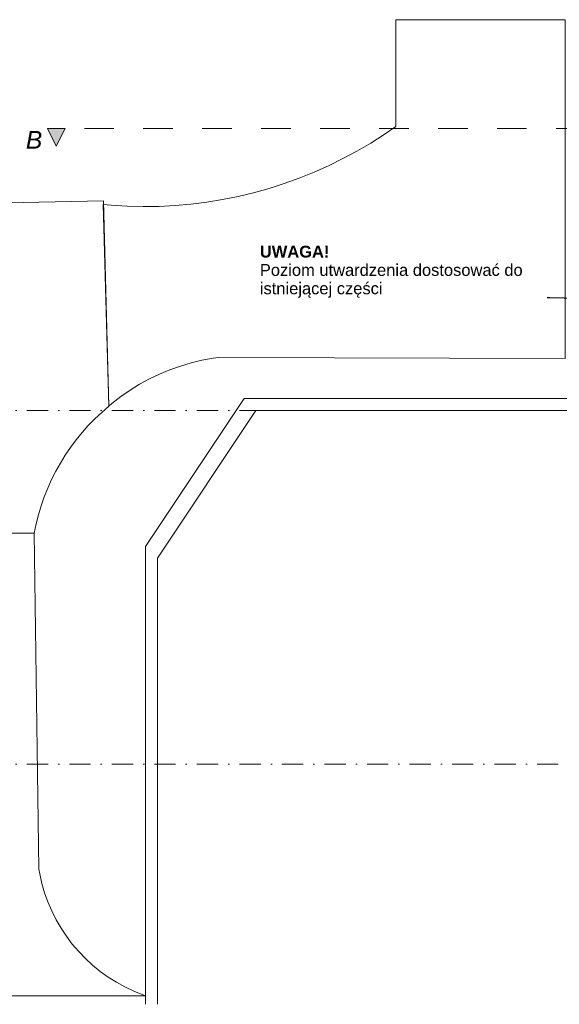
# Model space of a CAD drawing. Header units: centimetres. Extents: x -520 to 22173, y -1503 to 4054.
# Tile 67 of 82: x 17289 to 18204, y 946 to 2615. Entities that reach past the tile are written whole.
import ezdxf
from ezdxf.enums import TextEntityAlignment as Align

# ---------------------------------------------------------------- set-up
doc = ezdxf.new("R2010")
doc.units = ezdxf.units.CM
doc.header["$LTSCALE"] = 0.1
doc.header["$MEASUREMENT"] = 0
for name, pattern in [('Kropki i Kreski', [720, 360, -180, 0, -180]), ('Przerywana długa', [1000, 500, -500]), ('Wipeout_Contour', [1000, 0, -1000])]:
    doc.linetypes.add(name, pattern=pattern)
for name, color, linetype in [('0_Teren', 7, 'Continuous'), ('1_przekroje.K_IR', 7, 'Continuous'), ('3_linie 2D .ISTN', 7, 'Continuous'), ('4_osie.ISTN', 7, 'Continuous'), ('5_opisy.K_IR', 7, 'Continuous')]:
    doc.layers.add(name, color=color, linetype=linetype)
doc.styles.add('GENERATED_STYLE_1', font='txt')
doc.styles.add('GENERATED_STYLE_2', font='txt')
doc.styles.add('GENERATED_STYLE_3', font='txt')
doc.dimstyles.new('GENERATED_STYLE__5', dxfattribs={"dimtxt": 0.18, "dimasz": 18.24, "dimexe": 0.18, "dimexo": 0.0625, "dimgap": 0.09, "dimtad": 0, "dimtih": 1, "dimtoh": 1, "dimdec": 4, "dimzin": 0, "dimdsep": 46, "dimcen": 0.09, "dimadec": 0, "dimazin": 0, "dimtfac": 1, "dimtdec": 4, "dimtmove": 0, "dimatfit": 3, "dimldrblk": 'ARROWHEAD_5', "dimfxl": 1, "dimtolj": 1, "dimtzin": 0, "dimarcsym": 0})

# ---------------------------------------------------------------- blocks, each defined once
blk = doc.blocks.new('Strop_17_2', base_point=(15909.7, 1577.5))
at = {"layer": '0_Teren', "color": 252, "linetype": 'Continuous', "lineweight": 0, "flags": 128}
blk.add_lwpolyline([(15909.7, 1577.5), (16085.9, 1375.9), (16217.5, 1507.5), (16362.3, 1651.1), (16437.2, 1719.9), (16491.5, 1746.5), (16562.7, 1770.6), (16643.6, 1791.1), (16731.7, 1791.1), (16810.2, 1782.7), (16858.4, 1762.2), (16915.2, 1706.6), (17054.9, 1744.6), (17314.1, 1744.6, -0.175915), (17440.6, 1960), (17431.6, 2308.4), (16967.3, 2298.3), (16862.5, 2292.5), (16717.5, 2274), (16626.1, 2233), (16524.7, 2174.3), (16459.3, 2111.4)], format="xyb", close=True, dxfattribs=at)
blk = doc.blocks.new('Dach_5_2', base_point=(17314.1, 1744.6))
at = {"layer": '0_Teren', "color": 252, "linetype": 'Continuous', "lineweight": 15, "flags": 128}
for points in [[(16931, 1710.9), (17054.9, 1744.6), (17314.1, 1744.6)], [(17314.1, 1744.6), (17322.1, 1175), (17323.4, 1166.9), (17327.1, 1150.7), (17331.7, 1134.8), (17337.3, 1119.2), (17343.8, 1103.9), (17351.2, 1089.1), (17359.5, 1074.8), (17368.7, 1061), (17378.6, 1047.7), (17389.4, 1035.1), (17400.9, 1023.2), (17413.1, 1011.9), (17425.9, 1001.5), (17439.4, 991.8), (17453.4, 982.9), (17467.9, 975), (17482.9, 967.9), (17498.3, 961.7), (17502.9, 960.2)], [(17314.1, 1744.6), (17314.1, 1744.6)], [(17322.1, 1175), (17314.1, 1744.6)], [(17058, 960.2), (17054.7, 1406.9), (17044, 1448.8), (17019.8, 1542.9), (16980.2, 1622.2), (16943.6, 1693.2), (16931, 1710.9)], [(17502.9, 960.2), (17058, 960.2)]]:
    blk.add_lwpolyline(points, dxfattribs=at)
blk = doc.blocks.new('Dach_6_2', base_point=(17927.1, 2434.4))
at = {"layer": '0_Teren', "color": 252, "linetype": 'Continuous', "lineweight": 15, "flags": 128}
for points in [[(17927.1, 2434.4), (17927.1, 2615.4)], [(17927.1, 2615.4), (18214.1, 2615.4)], [(18214.1, 2615.4), (18214.1, 2040.8)], [(17431.2, 2302.1), (17444.7, 2300.7), (17471.7, 2299.1), (17498.7, 2298.5), (17525.8, 2298.8), (17552.8, 2300.2), (17579.7, 2302.6), (17606.6, 2305.9), (17633.3, 2310.3), (17659.8, 2315.6), (17686.1, 2321.9), (17712.2, 2329.2), (17738, 2337.4), (17763.4, 2346.6), (17788.5, 2356.7), (17813.2, 2367.7), (17837.5, 2379.7), (17861.3, 2392.5), (17884.7, 2406.2), (17907.5, 2420.7), (17927.1, 2434.4)], [(17440.6, 1960), (17431.2, 2302.1)], [(17499, 2298.5), (17471.4, 2299.1)], [(18214.1, 2040.8), (17626.6, 2042.6), (17617.2, 2041.4), (17598.5, 2037.9), (17580, 2033.4), (17561.8, 2028), (17543.9, 2021.6), (17526.4, 2014.3), (17509.3, 2006.1), (17492.6, 1997), (17476.5, 1987), (17460.9, 1976.2), (17445.9, 1964.5), (17440.6, 1960)]]:
    blk.add_lwpolyline(points, dxfattribs=at)
blk = doc.blocks.new('Standardowy znacznik osi[16]_2', base_point=(21330.9, 1352.7))
at = {"layer": '4_osie.ISTN', "color": 252, "linetype": 'Kropki i Kreski', "lineweight": 0}
blk.add_line((21230.9, 1352.7), (17158.5, 1352.7), dxfattribs=at)
at = {"layer": '4_osie.ISTN', "color": 252, "lineweight": 0, "style": 'GENERATED_STYLE_1'}
for tag, p in [('AC_MarkerText_1_1', (17018.5, 1354.7)), ('AC_MarkerText_1_0', (21370.9, 1354.7))]:
    blk.add_attdef(tag, text='', height=35, rotation=360, dxfattribs=at).set_placement(p, align=Align.MIDDLE_CENTER)
blk = doc.blocks.new('Standardowy znacznik osi[18]_2', base_point=(21330.9, 1952.7))
at = {"layer": '4_osie.ISTN', "color": 252, "linetype": 'Kropki i Kreski', "lineweight": 0}
blk.add_line((21230.9, 1952.7), (17158.5, 1952.7), dxfattribs=at)
at = {"layer": '4_osie.ISTN', "color": 252, "lineweight": 0, "style": 'GENERATED_STYLE_1'}
for tag, p in [('AC_MarkerText_1_1', (17018.5, 1954.7)), ('AC_MarkerText_1_0', (21370.9, 1954.7))]:
    blk.add_attdef(tag, text='', height=35, rotation=360, dxfattribs=at).set_placement(p, align=Align.MIDDLE_CENTER)
blk = doc.blocks.new('ARROWHEAD_5')
at = {"linetype": 'Continuous', "lineweight": 0}
blk.add_hatch(color=0, dxfattribs=at).paths.add_polyline_path([(-1, 0.2679), (0, 0), (-1, -0.2679)])
at = {"color": 0, "linetype": 'Continuous', "lineweight": 0}
blk.add_line((0, 0), (-1, 0), dxfattribs=at)
blk = doc.blocks.new('Płaszczyzna odcinająca_6_2', base_point=(20664, 2430.8))
at = {"layer": '1_przekroje.K_IR', "linetype": 'Continuous', "lineweight": 0, "true_color": 0x000000}
blk.add_hatch(color=18, dxfattribs=at).paths.add_polyline_path([(17336.3, 2430.8), (17366.3, 2430.8), (17351.3, 2400.8)])
at = {"layer": '1_przekroje.K_IR', "color": 7, "linetype": 'Continuous', "lineweight": 0}
for p, q in [((17351.3, 2400.8), (17336.3, 2430.8)), ((17336.3, 2430.8), (17366.3, 2430.8)), ((17366.3, 2430.8), (17351.3, 2400.8))]:
    blk.add_line(p, q, dxfattribs=at)
at = {"layer": '1_przekroje.K_IR', "color": 7, "linetype": 'Przerywana długa', "lineweight": 15}
blk.add_line((20649, 2430.8), (17366.3, 2430.8), dxfattribs=at)
at = {"layer": '1_przekroje.K_IR', "color": 7, "lineweight": 0, "insert": (17299.8, 2396.6), "char_height": 30, "attachment_point": 7, "style": 'GENERATED_STYLE_2'}
blk.add_mtext('\\A1;{\\pql;\\pt0;\\fArial|b0|i1|c238|p38;B}', dxfattribs=at)

msp = doc.modelspace()

# ---------------------------------------------------------------- linework, layer by layer
at = {"layer": '3_linie 2D .ISTN', "color": 252, "linetype": 'Continuous', "lineweight": 0}
for points in [[(18277.1, 1972.7), (17669.9, 1972.7), (17502.9, 1722), (17502.9, 945.6)], [(18277.1, 1952.7), (17689.9, 1952.7), (17522.9, 1702), (17522.9, 945.6)]]:
    msp.add_lwpolyline(points, dxfattribs=at)

# ---------------------------------------------------------------- block references
at = {"layer": '0_Teren', "color": 252, "linetype": 'Continuous', "lineweight": 0}
for name, p in [('Dach_6_2', (17927.1, 2434.4)), ('Strop_17_2', (15909.7, 1577.5)), ('Dach_5_2', (17314.1, 1744.6))]:
    msp.add_blockref(name, p, dxfattribs=at)
at = {"layer": '1_przekroje.K_IR', "color": 7, "lineweight": 15}
msp.add_blockref('Płaszczyzna odcinająca_6_2', (20664, 2430.8), dxfattribs=at)
at = {"layer": '4_osie.ISTN', "color": 252, "linetype": 'Continuous', "lineweight": 0}
for name, p in [('Standardowy znacznik osi[18]_2', (21330.9, 1952.7)), ('Standardowy znacznik osi[16]_2', (21330.9, 1352.7))]:
    msp.add_blockref(name, p, dxfattribs=at)

# ---------------------------------------------------------------- next in the draw order: wipeouts: each hides what was drawn before it
at = {"color": 7, "linetype": 'Wipeout_Contour', "lineweight": 15, "ltscale": 72292.939869}
msp.add_wipeout([(17691.6, 2241.9), (18188.4, 2241.9), (18188.4, 2137.6), (17691.6, 2137.6)], dxfattribs=at).dxf.layer = '5_opisy.K_IR'

# ---------------------------------------------------------------- next in the draw order: texts
at = {"layer": '5_opisy.K_IR', "color": 7, "linetype": 'Continuous', "lineweight": 15, "insert": (17696.6, 2143.7), "char_height": 20, "width": 486.82, "attachment_point": 7, "line_spacing_factor": 0.934169, "style": 'GENERATED_STYLE_3'}
msp.add_mtext('\\A1;{\\pql;\\fArial|b1|i0|c238|p38;UWAGA!\\P\\pql;\\fArial|b0|i0|c238|p38;Poziom utwardzenia dostosować do \\fArial|b0|i0|c238|p38;istniejącej części }', dxfattribs=at)

# ---------------------------------------------------------------- next in the draw order: leaders
at = {"layer": '5_opisy.K_IR', "color": 7, "linetype": 'Continuous', "lineweight": 0, "annotation_type": 0, "has_hookline": 1, "hookline_direction": 1, "text_width": 442.1}
msp.add_leader([(18241.3, 2142.6), (18183.5, 2143.7)], dimstyle='GENERATED_STYLE__5', dxfattribs=at)

doc.saveas('drawing.dxf')
